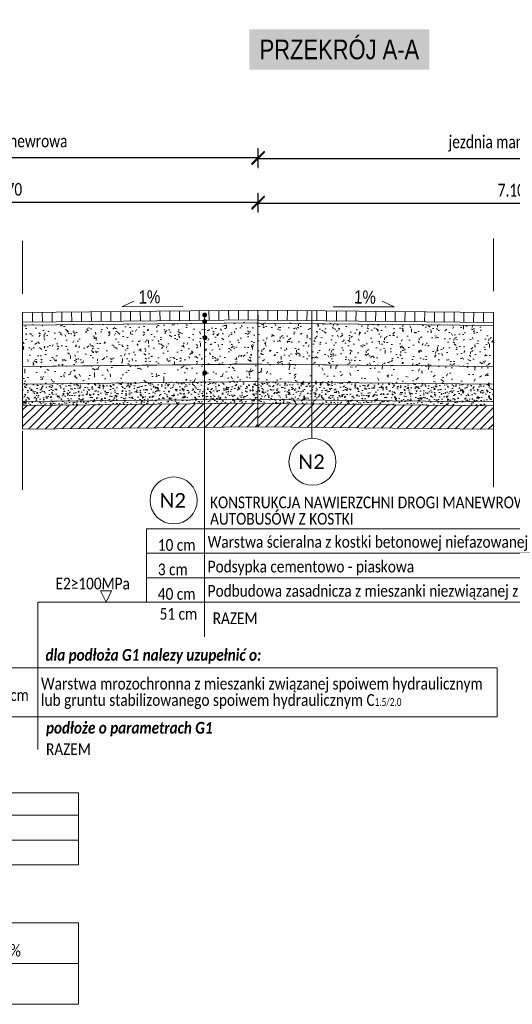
# Model space of a CAD drawing. Header units: metres. Extents: x 6585926 to 6586024.5, y 5545426.7 to 5545440.6.
# Tile 3 of 7: x 6585938.4 to 6585943.4, y 5545430.5 to 5545440.6. Entities that reach past the tile are written whole.
import ezdxf
from ezdxf.enums import TextEntityAlignment as Align

# ---------------------------------------------------------------- set-up
doc = ezdxf.new("R2010")
doc.units = ezdxf.units.M
doc.header["$MEASUREMENT"] = 0
doc.linetypes.add('DGN Style 2', pattern=[1, 0.6, -0.4])
doc.layers.get('Defpoints').update_dxf_attribs({"lineweight": 0})
for name, color, linetype, lineweight in [('D_PN_opisy', 7, 'Continuous', 0), ('D_PN_opisy_przerywana', 7, 'DGN Style 2', 0), ('D_PN_warstwy', 1, 'Continuous', 0), ('PN_WYMIARY', 7, 'Continuous', 0)]:
    doc.layers.add(name, color=color, linetype=linetype, lineweight=lineweight)
doc.layers.add('D_PN_szraf_projektow', color=7, linetype='Continuous', lineweight=0, true_color=0xf06c3c)
doc.styles.add('00_Opisy - wymiarowanie1-500', font='ARIALN.TTF', dxfattribs={"width": 0.7999999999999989, "height": 0.09999999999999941})
doc.styles.add('Opisy 1 50', font='SIMPLEX8.shx', dxfattribs={"width": 0.8000000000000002, "height": 10})
doc.styles.add('Przekroje Detale', font='calibri.ttf', dxfattribs={"height": 0.15})
doc.styles.add('Przekroje Opisy_0', font='calibril.ttf', dxfattribs={"width": 0.7692307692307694})
doc.styles.add('Przekroje Teksty', font='arial.ttf', dxfattribs={"height": 0.13})
doc.styles.add('Style-Arial Narrow', font='ARIALN.TTF')
doc.styles.add('Style-simplex', font='simplex.shx')
doc.dimstyles.new('Przekroje (1 50)', dxfattribs={"dimtxt": 0.13, "dimasz": 0.13, "dimexe": 0.0975, "dimexo": 0.0625, "dimgap": 0.065, "dimtad": 1, "dimzin": 0, "dimdsep": 46, "dimtxsty": 'Przekroje Opisy_0', "dimblk": 'OBLIQUE', "dimcen": 0, "dimclrd": 256, "dimclre": 256, "dimadec": 0, "dimazin": 0, "dimtfac": 1, "dimtmove": 1, "dimatfit": 3, "dimfxl": 0.0975, "dimfxlon": 1, "dimtolj": 1, "dimtzin": 0, "dimlwd": 0, "dimlwe": 0, "dimarcsym": 0})

# ---------------------------------------------------------------- blocks, each defined once
blk = doc.blocks.new('_Oblique')
at = {"color": 0, "linetype": 'ByBlock', "lineweight": -2}
blk.add_line((0.5, 0.5), (-0.5, -0.5), dxfattribs=at)
blk = doc.blocks.new('*D113')
at = {"layer": 'Defpoints', "color": 0, "lineweight": 0}
for p in [(6585940.802021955, 5545438.711048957), (6585935.637515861, 5545437.558405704), (6585940.802021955, 5545437.558405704)]:
    blk.add_point(p, dxfattribs=at)
at = {"layer": 'PN_WYMIARY', "lineweight": 0}
for p, q in [((6585935.637515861, 5545438.613548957), (6585935.637515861, 5545438.808548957)), ((6585940.802021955, 5545438.613548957), (6585940.802021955, 5545438.808548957))]:
    blk.add_line(p, q, dxfattribs=at)
at = {"layer": 'PN_WYMIARY', "lineweight": -2}
blk.add_line((6585935.637515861, 5545438.711048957), (6585940.802021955, 5545438.711048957), dxfattribs=at)
at = {"layer": 'PN_WYMIARY', "lineweight": -2, "xscale": 0.13, "yscale": 0.13, "zscale": 0.13, "rotation": 180}
blk.add_blockref('_Oblique', (6585935.637515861, 5545438.711048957), dxfattribs=at)
at = {"layer": 'PN_WYMIARY', "lineweight": -2, "xscale": 0.13, "yscale": 0.13, "zscale": 0.13}
blk.add_blockref('_Oblique', (6585940.802021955, 5545438.711048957), dxfattribs=at)
at = {"layer": 'PN_WYMIARY', "color": 0, "insert": (6585938.219768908, 5545438.842448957), "char_height": 0.13, "attachment_point": 5, "style": 'Przekroje Opisy_0'}
blk.add_mtext('\\A1;\\H1x;\\W0.769231;12.70', dxfattribs=at)
blk = doc.blocks.new('*D115')
at = {"layer": 'Defpoints', "color": 0, "lineweight": 0}
for p in [(6585945.966511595, 5545438.702283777), (6585940.803021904, 5545437.51005585), (6585945.966511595, 5545437.51005585)]:
    blk.add_point(p, dxfattribs=at)
at = {"layer": 'PN_WYMIARY', "lineweight": 0}
for p, q in [((6585940.803021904, 5545438.604783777), (6585940.803021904, 5545438.799783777)), ((6585945.966511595, 5545438.604783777), (6585945.966511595, 5545438.799783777))]:
    blk.add_line(p, q, dxfattribs=at)
at = {"layer": 'PN_WYMIARY', "lineweight": -2}
blk.add_line((6585940.803021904, 5545438.702283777), (6585945.966511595, 5545438.702283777), dxfattribs=at)
at = {"layer": 'PN_WYMIARY', "lineweight": -2, "xscale": 0.13, "yscale": 0.13, "zscale": 0.13, "rotation": 180}
blk.add_blockref('_Oblique', (6585940.803021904, 5545438.702283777), dxfattribs=at)
at = {"layer": 'PN_WYMIARY', "lineweight": -2, "xscale": 0.13, "yscale": 0.13, "zscale": 0.13}
blk.add_blockref('_Oblique', (6585945.966511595, 5545438.702283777), dxfattribs=at)
at = {"layer": 'PN_WYMIARY', "color": 0, "insert": (6585943.38476675, 5545438.833683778), "char_height": 0.13, "attachment_point": 5, "style": 'Przekroje Opisy_0'}
blk.add_mtext('\\A1;\\H1x;\\W0.769231;7.10', dxfattribs=at)
blk = doc.blocks.new('*D119')
at = {"layer": 'Defpoints', "color": 0, "lineweight": 0}
for p in [(6585940.802021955, 5545439.166514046), (6585935.637515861, 5545438.013870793), (6585940.802021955, 5545438.013870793)]:
    blk.add_point(p, dxfattribs=at)
at = {"layer": 'PN_WYMIARY', "lineweight": 0}
for p, q in [((6585935.637515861, 5545439.069014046), (6585935.637515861, 5545439.264014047)), ((6585940.802021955, 5545439.069014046), (6585940.802021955, 5545439.264014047))]:
    blk.add_line(p, q, dxfattribs=at)
at = {"layer": 'PN_WYMIARY', "lineweight": -2}
blk.add_line((6585935.637515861, 5545439.166514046), (6585940.802021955, 5545439.166514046), dxfattribs=at)
at = {"layer": 'PN_WYMIARY', "lineweight": -2, "xscale": 0.13, "yscale": 0.13, "zscale": 0.13, "rotation": 180}
blk.add_blockref('_Oblique', (6585935.637515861, 5545439.166514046), dxfattribs=at)
at = {"layer": 'PN_WYMIARY', "lineweight": -2, "xscale": 0.13, "yscale": 0.13, "zscale": 0.13}
blk.add_blockref('_Oblique', (6585940.802021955, 5545439.166514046), dxfattribs=at)
at = {"layer": 'PN_WYMIARY', "color": 0, "insert": (6585938.219768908, 5545439.319214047), "char_height": 0.13, "attachment_point": 5, "style": 'Przekroje Opisy_0'}
blk.add_mtext('\\A1;\\H1x;\\W0.769231;jezdnia manewrowa', dxfattribs=at)
blk = doc.blocks.new('*D121')
at = {"layer": 'Defpoints', "color": 0, "lineweight": 0}
for p in [(6585945.966511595, 5545439.157748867), (6585940.803021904, 5545437.96552094), (6585945.966511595, 5545437.96552094)]:
    blk.add_point(p, dxfattribs=at)
at = {"layer": 'PN_WYMIARY', "lineweight": 0}
for p, q in [((6585940.803021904, 5545439.060248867), (6585940.803021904, 5545439.255248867)), ((6585945.966511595, 5545439.060248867), (6585945.966511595, 5545439.255248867))]:
    blk.add_line(p, q, dxfattribs=at)
at = {"layer": 'PN_WYMIARY', "lineweight": -2}
blk.add_line((6585940.803021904, 5545439.157748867), (6585945.966511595, 5545439.157748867), dxfattribs=at)
at = {"layer": 'PN_WYMIARY', "lineweight": -2, "xscale": 0.13, "yscale": 0.13, "zscale": 0.13, "rotation": 180}
blk.add_blockref('_Oblique', (6585940.803021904, 5545439.157748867), dxfattribs=at)
at = {"layer": 'PN_WYMIARY', "lineweight": -2, "xscale": 0.13, "yscale": 0.13, "zscale": 0.13}
blk.add_blockref('_Oblique', (6585945.966511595, 5545439.157748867), dxfattribs=at)
at = {"layer": 'PN_WYMIARY', "color": 0, "insert": (6585943.38476675, 5545439.310448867), "char_height": 0.13, "attachment_point": 5, "style": 'Przekroje Opisy_0'}
blk.add_mtext('\\A1;\\H1x;\\W0.769231;jezdnia manewrowa', dxfattribs=at)
blk = doc.blocks.new('ZERO0')
at = {"color": 0, "linetype": 'ByBlock', "lineweight": -2}
for p, q in [((0, 0), (-0.0109, 0.0168)), ((0.0109, 0.0168), (-0.0109, 0.0168)), ((0, 0), (0.0109, 0.0168))]:
    blk.add_line(p, q, dxfattribs=at)

msp = doc.modelspace()

# ---------------------------------------------------------------- hatches: boundary and pattern name
at = {"layer": 'D_PN_opisy'}
h = msp.add_hatch(color=256, dxfattribs=at)
edge = h.paths.add_edge_path()
edge.add_arc((6585940.257837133, 5545437.560213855), 0.025, 0, 360)
h = msp.add_hatch(color=256, dxfattribs=at)
edge = h.paths.add_edge_path()
edge.add_arc((6585940.258843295, 5545437.493119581), 0.025, 0, 360)
h = msp.add_hatch(color=256, dxfattribs=at)
edge = h.paths.add_edge_path()
edge.add_arc((6585940.261316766, 5545437.3281803), 0.025, 0, 360)
h = msp.add_hatch(color=256, dxfattribs=at)
edge = h.paths.add_edge_path()
edge.add_arc((6585940.259254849, 5545436.969865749), 0.025, 0, 360)
at = {"layer": 'D_PN_szraf_projektow'}
h = msp.add_hatch(dxfattribs=at)
h.set_pattern_fill('AR-CONC', color=256, style=0, pattern_type=2)
h.set_pattern_definition([(94.14084299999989, (0, 0), (0.167528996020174, 0.1363459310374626), [0.0225, -0.2475]), (39.14084300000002, (0, 0), (-0.1870251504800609, 0.1329496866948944), [0.018, -0.198]), (144.5922430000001, (0.013961, 0.011362), (-0.0194963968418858, 0.2692954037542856), [0.019122, -0.210343]), (90.325043, (-0.041785, 0.043058), (0.2643464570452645, 0.1873416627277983), [0.03375, -0.37125]), (140.776443, (-0.019757, 0.05867000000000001), (-0.002296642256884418, 0.4049935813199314), [0.028683, -0.315514]), (35.32504300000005, (-0.041785, 0.043058), (-0.002298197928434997, 0.4049935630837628), [0.027, -0.297]), (65.14084299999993, (-0.00981, 0.053186), (0.2126259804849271, 0.03803116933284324), [0.0225, -0.2475]), (10.14084300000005, (-0.00981, 0.053186), (-0.09912059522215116, 0.2069520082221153), [0.018, -0.198]), (115.592243, (0.007909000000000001, 0.056355), (0.1135050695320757, 0.2449831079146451), [0.019122, -0.210343]), (81.64084299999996, (0, 0), (-0.06693275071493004, 0.07420891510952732), [0, -0.1956, 0, -0.201, 0, -0.19875]), (51.64084300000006, (0, 0), (-0.02576741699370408, 0.1398749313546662), [0, -0.1146, 0, -0.1911, 0, -0.07575]), (11.64084300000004, (-0.048009, -0.046591), (0.1196384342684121, 0.1066742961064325), [0, -0.07499999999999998, 0, -0.234, 0, -0.3104999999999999]), (1.640843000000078, (-0.069538, -0.067484), (0.1046389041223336, 0.1433950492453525), [0, -0.09749999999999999, 0, -0.1554, 0, -0.2205])])
h.paths.add_polyline_path([(6585940.80202195, 5545437.060023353), (6585940.802021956, 5545437.450812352), (6585940.802021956, 5545437.480044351), (6585938.402141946, 5545437.456045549), (6585938.402141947, 5545437.397931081), (6585938.402141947, 5545437.302605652), (6585938.402141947, 5545437.198869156), (6585938.402141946, 5545437.138005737), (6585938.402141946, 5545437.036024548), (6585940.802021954, 5545437.060023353)], is_closed=False)
h = msp.add_hatch(dxfattribs=at)
h.set_pattern_fill('AR-CONC', color=256, style=0, pattern_type=2)
h.set_pattern_definition([(85.859157, (0, 0), (-0.1675289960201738, 0.1363459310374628), [0.0225, -0.2475]), (140.859157, (0, 0), (0.1870251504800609, 0.1329496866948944), [0.018, -0.198]), (35.407757, (-0.013961, 0.011362), (0.01949639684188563, 0.2692954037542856), [0.019122, -0.2103429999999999]), (89.67495699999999, (0.041785, 0.043058), (-0.2643464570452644, 0.1873416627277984), [0.03375, -0.37125]), (39.223557, (0.019757, 0.05867000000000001), (0.002296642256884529, 0.4049935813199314), [0.028683, -0.315514]), (144.674957, (0.041785, 0.043058), (0.002298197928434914, 0.4049935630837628), [0.027, -0.297]), (114.859157, (0.00981, 0.053186), (-0.2126259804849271, 0.03803116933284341), [0.0225, -0.2475]), (169.859157, (0.00981, 0.053186), (0.09912059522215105, 0.2069520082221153), [0.018, -0.198]), (64.40775699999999, (-0.007909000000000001, 0.056355), (-0.1135050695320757, 0.2449831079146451), [0.019122, -0.2103429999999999]), (98.359157, (0, 0), (0.06693275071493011, 0.07420891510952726), [0, -0.1956, 0, -0.201, 0, -0.19875]), (128.359157, (0, 0), (0.025767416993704, 0.1398749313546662), [0, -0.1146, 0, -0.1911, 0, -0.07575]), (168.359157, (0.048009, -0.046591), (-0.1196384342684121, 0.1066742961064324), [0, -0.075, 0, -0.234, 0, -0.3105]), (178.359157, (0.069538, -0.067484), (-0.1046389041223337, 0.1433950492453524), [0, -0.0975, 0, -0.1554, 0, -0.2205])])
h.paths.add_polyline_path([(6585940.802021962, 5545437.058378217), (6585940.802021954, 5545437.449167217), (6585940.802021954, 5545437.478399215), (6585943.201901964, 5545437.454400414), (6585943.201901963, 5545437.396285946), (6585943.201901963, 5545437.300960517), (6585943.201901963, 5545437.19722402), (6585943.201901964, 5545437.136360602), (6585943.201901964, 5545437.034379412), (6585940.802021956, 5545437.058378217)], is_closed=False)
h = msp.add_hatch(dxfattribs=at)
h.set_pattern_fill('AR-CONC', color=256, style=0, pattern_type=2)
h.set_pattern_definition([(94.14084299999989, (0, 0), (0.2233720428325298, 0.1817939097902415), [0.03, -0.33]), (39.14084300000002, (0, 0), (-0.2493670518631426, 0.1772665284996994), [0.024, -0.264]), (144.5922430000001, (0.018614, 0.015149), (-0.02599418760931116, 0.359060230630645), [0.025496, -0.280457]), (90.325043, (-0.055714, 0.05741), (0.3524626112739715, 0.2497885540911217), [0.045, -0.495]), (140.776443, (-0.026342, 0.078226), (-0.003062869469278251, 0.5399911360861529), [0.038244, -0.420685]), (35.32504300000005, (-0.055714, 0.05741), (-0.003063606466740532, 0.5399910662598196), [0.036, -0.396]), (65.14084299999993, (-0.01308, 0.07091499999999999), (0.2835010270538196, 0.05070762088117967), [0.03, -0.33]), (10.14084300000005, (-0.01308, 0.07091499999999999), (-0.1321608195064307, 0.2759363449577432), [0.024, -0.264]), (115.592243, (0.010545, 0.07514), (0.1513408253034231, 0.3266433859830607), [0.025496, -0.280457]), (81.64084299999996, (0, 0), (-0.08924366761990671, 0.09894522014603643), [0, -0.2608, 0, -0.268, 0, -0.265]), (51.64084300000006, (0, 0), (-0.03435655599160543, 0.1864999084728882), [0, -0.1528, 0, -0.2548, 0, -0.101]), (11.64084300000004, (-0.064013, -0.062121), (0.1595179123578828, 0.1422323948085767), [0, -0.09999999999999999, 0, -0.3119999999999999, 0, -0.4139999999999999]), (1.640843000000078, (-0.092718, -0.089978), (0.1395185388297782, 0.1911933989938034), [0, -0.13, 0, -0.2072, 0, -0.2939999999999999])])
h.paths.add_polyline_path([(6585940.802021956, 5545436.958173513), (6585940.802021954, 5545437.060023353), (6585938.402141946, 5545437.036024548), (6585938.402141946, 5545436.856015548), (6585940.802021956, 5545436.88001435)])
h = msp.add_hatch(dxfattribs=at)
h.set_pattern_fill('AR-CONC', color=256, style=0, pattern_type=2)
h.set_pattern_definition([(85.859157, (0, 0), (-0.2233720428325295, 0.1817939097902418), [0.03, -0.33]), (140.859157, (0, 0), (0.2493670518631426, 0.1772665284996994), [0.024, -0.264]), (35.407757, (-0.018614, 0.015149), (0.02599418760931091, 0.3590602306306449), [0.025496, -0.280457]), (89.67495699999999, (0.055714, 0.05741), (-0.3524626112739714, 0.2497885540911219), [0.045, -0.495]), (39.223557, (0.026342, 0.078226), (0.003062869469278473, 0.5399911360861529), [0.038244, -0.420685]), (144.674957, (0.055714, 0.05741), (0.003063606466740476, 0.5399910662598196), [0.036, -0.396]), (114.859157, (0.01308, 0.07091499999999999), (-0.2835010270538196, 0.05070762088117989), [0.03, -0.33]), (169.859157, (0.01308, 0.07091499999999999), (0.1321608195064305, 0.2759363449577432), [0.024, -0.264]), (64.40775699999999, (-0.010545, 0.07514), (-0.151340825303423, 0.3266433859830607), [0.025496, -0.280457]), (98.359157, (0, 0), (0.0892436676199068, 0.09894522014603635), [0, -0.2608, 0, -0.268, 0, -0.265]), (128.359157, (0, 0), (0.03435655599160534, 0.1864999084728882), [0, -0.1528, 0, -0.2548, 0, -0.101]), (168.359157, (0.064013, -0.062121), (-0.1595179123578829, 0.1422323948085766), [0, -0.1, 0, -0.312, 0, -0.414]), (178.359157, (0.092718, -0.089978), (-0.1395185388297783, 0.1911933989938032), [0, -0.13, 0, -0.2072, 0, -0.294])])
h.paths.add_polyline_path([(6585940.802021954, 5545436.956528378), (6585940.802021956, 5545437.058378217), (6585943.201901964, 5545437.034379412), (6585943.201901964, 5545436.854370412), (6585940.802021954, 5545436.878369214)])
at = {"layer": 'D_PN_szraf_projektow', "linetype": 'DGN Style 2'}
h = msp.add_hatch(dxfattribs=at)
h.set_pattern_fill('AR-CONC', color=256, style=0, pattern_type=2)
h.set_pattern_definition([(95, (6585939.780003, 5545436.786896), (0.08405679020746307, 0.0705320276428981), [0.01143, -0.12573]), (40, (6585939.780003, 5545436.786896), (-0.09601083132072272, 0.06610638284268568), [0.009143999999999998, -0.100584]), (145.451, (6585939.787008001, 5545436.792774), (-0.01195329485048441, 0.1366381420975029), [0.009714, -0.106854]), (91.18419999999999, (6585939.758451, 5545436.808449), (0.1328461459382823, 0.09717204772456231), [0.017145, -0.188595]), (141.6356, (6585939.769521, 5545436.816546), (-0.004251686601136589, 0.2056958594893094), [0.014571, -0.160281]), (36.184, (6585939.758451, 5545436.808449), (-0.004251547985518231, 0.2056954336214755), [0.013716, -0.150876]), (66, (6585939.774615, 5545436.813837), (0.1077123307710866, 0.02093716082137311), [0.01143, -0.12573]), (11, (6585939.774615, 5545436.813837), (-0.05192395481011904, 0.1043649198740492), [0.009144, -0.100584]), (116.4514, (6585939.783591, 5545436.815580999), (0.05578802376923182, 0.1253018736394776), [0.009714, -0.106854]), (82.49999999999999, (6585940, 5545437), (-0.03456330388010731, 0.03718403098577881), [0, -0.09936, 0, -0.10211, 0, -0.10097]), (52.5, (6585940, 5545437), (-0.01415386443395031, 0.07085219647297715), [0, -0.05822000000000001, 0, -0.09708, 0, -0.03848]), (12.5, (6585940, 5545437), (0.05995672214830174, 0.055095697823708), [0, -0.0381, 0, -0.11887, 0, -0.15773]), (2.5, (6585940, 5545437), (0.05205830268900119, 0.07363343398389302), [0, -0.04953, 0, -0.07894, 0, -0.11201])])
h.paths.add_polyline_path([(6585940.257837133, 5545436.874572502), (6585938.402141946, 5545436.856015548), (6585938.402141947, 5545436.636004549), (6585940.257837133, 5545436.654561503), (6585940.257837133, 5545436.694563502)])
h = msp.add_hatch(dxfattribs=at)
h.set_pattern_fill('AR-CONC', color=256, style=0, pattern_type=2)
h.set_pattern_definition([(95, (6585940.496638, 5545436.770932), (0.08405679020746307, 0.0705320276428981), [0.01143, -0.12573]), (40, (6585940.496638, 5545436.770932), (-0.09601083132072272, 0.06610638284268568), [0.009143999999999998, -0.100584]), (145.451, (6585940.503643, 5545436.77681), (-0.01195329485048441, 0.1366381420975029), [0.009714, -0.106854]), (91.18419999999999, (6585940.475085, 5545436.792485), (0.1328461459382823, 0.09717204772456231), [0.017145, -0.188595]), (141.6356, (6585940.486156, 5545436.800583), (-0.004251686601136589, 0.2056958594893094), [0.014571, -0.160281]), (36.184, (6585940.475085, 5545436.792485), (-0.004251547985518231, 0.2056954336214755), [0.013716, -0.150876]), (66, (6585940.49125, 5545436.797873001), (0.1077123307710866, 0.02093716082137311), [0.01143, -0.12573]), (11, (6585940.49125, 5545436.797873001), (-0.05192395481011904, 0.1043649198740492), [0.009144, -0.100584]), (116.4514, (6585940.500226, 5545436.799618), (0.05578802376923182, 0.1253018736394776), [0.009714, -0.106854]), (82.49999999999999, (6585940, 5545437), (-0.03456330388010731, 0.03718403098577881), [0, -0.09936, 0, -0.10211, 0, -0.10097]), (52.5, (6585940, 5545437), (-0.01415386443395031, 0.07085219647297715), [0, -0.05822000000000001, 0, -0.09708, 0, -0.03848]), (12.5, (6585940, 5545437), (0.05995672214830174, 0.055095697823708), [0, -0.0381, 0, -0.11887, 0, -0.15773]), (2.5, (6585940, 5545437), (0.05205830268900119, 0.07363343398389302), [0, -0.04953, 0, -0.07894, 0, -0.11201])])
h.paths.add_polyline_path([(6585940.802021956, 5545436.700005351), (6585940.802021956, 5545436.878369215), (6585940.802021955, 5545436.880014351), (6585940.257837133, 5545436.874572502), (6585940.257837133, 5545436.694563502)])
h = msp.add_hatch(dxfattribs=at)
h.set_pattern_fill('AR-CONC', color=256, style=0, pattern_type=2)
h.set_pattern_definition([(95, (6585942.889901, 5545436.762792), (0.08405679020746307, 0.0705320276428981), [0.01143, -0.12573]), (40, (6585942.889901, 5545436.762792), (-0.09601083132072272, 0.06610638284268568), [0.009143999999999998, -0.100584]), (145.451, (6585942.896906, 5545436.768669), (-0.01195329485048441, 0.1366381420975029), [0.009714, -0.106854]), (91.18419999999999, (6585942.868349, 5545436.784344), (0.1328461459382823, 0.09717204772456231), [0.017145, -0.188595]), (141.6356, (6585942.879419, 5545436.792442), (-0.004251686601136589, 0.2056958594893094), [0.014571, -0.160281]), (36.184, (6585942.868349, 5545436.784344), (-0.004251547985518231, 0.2056954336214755), [0.013716, -0.150876]), (66, (6585942.884513, 5545436.789732), (0.1077123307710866, 0.02093716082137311), [0.01143, -0.12573]), (11, (6585942.884513, 5545436.789732), (-0.05192395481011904, 0.1043649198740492), [0.009144, -0.100584]), (116.4514, (6585942.893489, 5545436.791476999), (0.05578802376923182, 0.1253018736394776), [0.009714, -0.106854]), (82.49999999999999, (6585943, 5545437), (-0.03456330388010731, 0.03718403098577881), [0, -0.09936, 0, -0.10211, 0, -0.10097]), (52.5, (6585943, 5545437), (-0.01415386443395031, 0.07085219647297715), [0, -0.05822000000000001, 0, -0.09708, 0, -0.03848]), (12.5, (6585943, 5545437), (0.05995672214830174, 0.055095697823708), [0, -0.0381, 0, -0.11887, 0, -0.15773]), (2.5, (6585943, 5545437), (0.05205830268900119, 0.07363343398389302), [0, -0.04953, 0, -0.07894, 0, -0.11201])])
h.paths.add_polyline_path([(6585940.802021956, 5545436.698360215), (6585940.802021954, 5545436.660003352), (6585940.802021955, 5545436.658358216), (6585943.201901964, 5545436.634359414), (6585943.201901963, 5545436.854370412), (6585940.802021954, 5545436.878369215), (6585940.802021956, 5545436.700005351)])
at = {"layer": 'D_PN_szraf_projektow'}
h = msp.add_hatch(dxfattribs=at)
h.set_pattern_fill('HATCH', color=256, style=0, pattern_type=2)
h.set_pattern_definition([(45, (6585940.132519, 5545436.539239), (-0.04242640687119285, 0.04242640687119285), [])])
h.paths.add_polyline_path([(6585940.802021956, 5545436.658358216), (6585940.802021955, 5545436.660003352), (6585938.402141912, 5545436.636004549), (6585938.402141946, 5545436.395992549), (6585940.802021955, 5545436.419991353)])
at = {"layer": 'D_PN_szraf_projektow', "linetype": 'DGN Style 2'}
h = msp.add_hatch(dxfattribs=at)
h.set_pattern_fill('AR-CONC', color=256, style=0, pattern_type=2)
h.set_pattern_definition([(95, (6585940.740904, 5545436.679243), (0.08405679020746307, 0.0705320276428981), [0.01143, -0.12573]), (40, (6585940.740904, 5545436.679243), (-0.09601083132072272, 0.06610638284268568), [0.009143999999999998, -0.100584]), (145.451, (6585940.747908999, 5545436.685121), (-0.01195329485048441, 0.1366381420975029), [0.009714, -0.106854]), (91.18419999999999, (6585940.719351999, 5545436.700796), (0.1328461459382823, 0.09717204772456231), [0.017145, -0.188595]), (141.6356, (6585940.730422, 5545436.708893), (-0.004251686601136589, 0.2056958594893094), [0.014571, -0.160281]), (36.184, (6585940.719351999, 5545436.700796), (-0.004251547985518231, 0.2056954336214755), [0.013716, -0.150876]), (66, (6585940.735516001, 5545436.706184), (0.1077123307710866, 0.02093716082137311), [0.01143, -0.12573]), (11, (6585940.735516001, 5545436.706184), (-0.05192395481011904, 0.1043649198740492), [0.009144, -0.100584]), (116.4514, (6585940.744492, 5545436.707929), (0.05578802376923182, 0.1253018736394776), [0.009714, -0.106854]), (82.49999999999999, (6585941, 5545437), (-0.03456330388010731, 0.03718403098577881), [0, -0.09936, 0, -0.10211, 0, -0.10097]), (52.5, (6585941, 5545437), (-0.01415386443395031, 0.07085219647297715), [0, -0.05822000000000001, 0, -0.09708, 0, -0.03848]), (12.5, (6585941, 5545437), (0.05995672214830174, 0.055095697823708), [0, -0.0381, 0, -0.11887, 0, -0.15773]), (2.5, (6585941, 5545437), (0.05205830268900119, 0.07363343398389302), [0, -0.04953, 0, -0.07894, 0, -0.11201])])
h.paths.add_polyline_path([(6585940.257837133, 5545436.694563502), (6585940.257837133, 5545436.654561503), (6585940.802021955, 5545436.660003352), (6585940.802021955, 5545436.698360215), (6585940.802021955, 5545436.700005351)])
at = {"layer": 'D_PN_szraf_projektow'}
h = msp.add_hatch(dxfattribs=at)
h.set_pattern_fill('HATCH', color=256, style=0, pattern_type=2)
h.set_pattern_definition([(45, (6585942.208705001, 5545436.556769), (-0.04242640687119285, 0.04242640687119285), [])])
h.paths.add_polyline_path([(6585940.802021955, 5545436.418346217), (6585943.201901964, 5545436.394347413), (6585943.201901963, 5545436.634359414), (6585940.802021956, 5545436.658358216), (6585940.802021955, 5545436.419991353)])

# ---------------------------------------------------------------- linework, layer by layer
at = {"layer": 'D_PN_opisy'}
for p, q in [((6585940.257837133, 5545437.576401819), (6585940.257837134, 5545434.274848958)), ((6585941.349621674, 5545437.602929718), (6585941.349621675, 5545436.301935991)), ((6585939.664265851, 5545435.12868098), (6585944.938908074, 5545435.12868098)), ((6585939.664265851, 5545434.87868098), (6585944.938908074, 5545434.87868098)), ((6585938.558403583, 5545434.62868098), (6585944.560924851, 5545434.62868098)), ((6585938.558403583, 5545434.62868098), (6585938.558403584, 5545433.12701813)), ((6585939.664265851, 5545434.62868098), (6585944.938908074, 5545434.62868098)), ((6585937.371303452, 5545433.458775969), (6585943.239474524, 5545433.458775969)), ((6585933.522350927, 5545432.455842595), (6585938.972630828, 5545432.455842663)), ((6585932.678830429, 5545432.199842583), (6585938.972630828, 5545432.199842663)), ((6585933.522350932, 5545432.199842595), (6585938.972630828, 5545432.199842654)), ((6585931.944686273, 5545431.950102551), (6585938.972630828, 5545431.950102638)), ((6585933.522350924, 5545430.941043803), (6585938.972630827, 5545430.941043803))]:
    msp.add_line(p, q, dxfattribs=at)
at = {"layer": 'D_PN_opisy', "flags": 128}
for points in [[(6585940.035813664, 5545437.646871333), (6585939.414373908, 5545437.643762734), (6585939.535742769, 5545437.702482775)], [(6585941.568230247, 5545437.645226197), (6585942.189670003, 5545437.642117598), (6585942.068301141, 5545437.700837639)]]:
    msp.add_lwpolyline(points, dxfattribs=at)
for points in [[(6585939.664265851, 5545435.37868098), (6585944.938908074, 5545435.37868098), (6585944.938908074, 5545434.62868098), (6585939.664265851, 5545434.62868098), (6585939.664265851, 5545435.37868098)], [(6585937.964832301, 5545433.958775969), (6585943.239474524, 5545433.958775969), (6585943.239474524, 5545433.458775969), (6585937.964832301, 5545433.458775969), (6585937.964832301, 5545433.958775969)], [(6585933.522350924, 5545432.683449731), (6585938.972630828, 5545432.683449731), (6585938.972630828, 5545431.950102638), (6585933.522350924, 5545431.950102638), (6585933.522350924, 5545432.683449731)], [(6585933.522350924, 5545431.356922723), (6585938.972630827, 5545431.356922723), (6585938.972630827, 5545430.525164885), (6585933.522350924, 5545430.525164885), (6585933.522350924, 5545431.356922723)]]:
    msp.add_lwpolyline(points, close=True, dxfattribs=at)
at = {"layer": 'D_PN_opisy'}
for centre in [(6585941.357257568, 5545436.062208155), (6585939.941847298, 5545435.667775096)]:
    msp.add_circle(centre, 0.2398494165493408, dxfattribs=at)
at = {"layer": 'D_PN_opisy_przerywana'}
for p, q in [((6585938.402141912, 5545435.77613577), (6585938.402141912, 5545438.316219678)), ((6585943.201901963, 5545435.802136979), (6585943.201901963, 5545438.342220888))]:
    msp.add_line(p, q, dxfattribs=at)
at = {"layer": 'D_PN_szraf_projektow'}
for p, q in [((6585938.402141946, 5545437.586052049), (6585938.402141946, 5545436.395992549)), ((6585938.502136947, 5545437.587051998), (6585938.503136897, 5545437.487056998)), ((6585938.602131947, 5545437.588051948), (6585938.603131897, 5545437.488056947)), ((6585938.702126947, 5545437.589051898), (6585938.703126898, 5545437.489056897)), ((6585938.802121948, 5545437.590051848), (6585938.803121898, 5545437.490056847)), ((6585938.902116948, 5545437.591051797), (6585938.903116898, 5545437.491056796)), ((6585939.002111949, 5545437.592051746), (6585939.003111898, 5545437.492056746)), ((6585939.102106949, 5545437.593051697), (6585939.103106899, 5545437.493056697)), ((6585939.20210195, 5545437.594051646), (6585939.203101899, 5545437.494056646)), ((6585939.30209695, 5545437.595051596), (6585939.3030969, 5545437.495056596)), ((6585939.40209195, 5545437.596051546), (6585939.4030919, 5545437.496056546)), ((6585939.50208695, 5545437.597051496), (6585939.5030869, 5545437.497056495)), ((6585939.602081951, 5545437.598051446), (6585939.603081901, 5545437.498056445)), ((6585939.702076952, 5545437.599051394), (6585939.703076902, 5545437.499056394)), ((6585939.802071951, 5545437.600051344), (6585939.803071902, 5545437.500056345)), ((6585939.902066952, 5545437.601051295), (6585939.903066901, 5545437.501056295)), ((6585940.002061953, 5545437.602051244), (6585940.003061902, 5545437.502056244)), ((6585940.102056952, 5545437.603051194), (6585940.103056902, 5545437.503056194)), ((6585940.202051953, 5545437.604051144), (6585940.203051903, 5545437.504056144)), ((6585940.302046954, 5545437.605051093), (6585940.303046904, 5545437.505056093)), ((6585940.402041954, 5545437.606051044), (6585940.403041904, 5545437.506056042)), ((6585940.502036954, 5545437.607050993), (6585940.503036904, 5545437.507055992)), ((6585940.602031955, 5545437.608050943), (6585940.603031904, 5545437.508055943)), ((6585940.702026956, 5545437.609050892), (6585940.703026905, 5545437.509055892)), ((6585940.802021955, 5545437.608405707), (6585940.801022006, 5545437.508410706)), ((6585940.802021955, 5545437.610050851), (6585940.802021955, 5545436.419991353)), ((6585940.802021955, 5545437.610050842), (6585940.803021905, 5545437.510055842)), ((6585940.802021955, 5545437.608405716), (6585940.802021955, 5545436.418346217)), ((6585940.902016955, 5545437.607405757), (6585940.901017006, 5545437.507410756)), ((6585941.002011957, 5545437.606405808), (6585941.001012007, 5545437.506410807)), ((6585941.102006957, 5545437.605405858), (6585941.101007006, 5545437.505410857)), ((6585941.202001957, 5545437.604405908), (6585941.201002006, 5545437.504410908)), ((6585941.301996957, 5545437.603405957), (6585941.300997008, 5545437.503410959)), ((6585941.401991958, 5545437.602406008), (6585941.400992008, 5545437.502411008)), ((6585941.501986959, 5545437.601406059), (6585941.500987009, 5545437.501411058)), ((6585941.601981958, 5545437.600406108), (6585941.600982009, 5545437.500411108)), ((6585941.701976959, 5545437.599406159), (6585941.700977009, 5545437.499411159)), ((6585941.801971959, 5545437.598406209), (6585941.800972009, 5545437.498411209)), ((6585941.901966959, 5545437.59740626), (6585941.900967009, 5545437.497411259)), ((6585942.00196196, 5545437.59640631), (6585942.000962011, 5545437.49641131)), ((6585942.101956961, 5545437.59540636), (6585942.100957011, 5545437.49541136)), ((6585942.201951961, 5545437.59440641), (6585942.20095201, 5545437.49441141)), ((6585942.30194696, 5545437.59340646), (6585942.300947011, 5545437.49341146)), ((6585942.401941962, 5545437.59240651), (6585942.400942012, 5545437.492411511)), ((6585942.501936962, 5545437.591406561), (6585942.500937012, 5545437.491411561)), ((6585942.601931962, 5545437.590406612), (6585942.600932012, 5545437.49041161)), ((6585942.701926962, 5545437.589406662), (6585942.700927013, 5545437.489411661)), ((6585942.801921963, 5545437.588406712), (6585942.800922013, 5545437.488411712)), ((6585942.901916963, 5545437.587406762), (6585942.900917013, 5545437.487411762)), ((6585943.001911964, 5545437.586406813), (6585943.000912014, 5545437.486411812)), ((6585943.101906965, 5545437.585406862), (6585943.100907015, 5545437.485411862)), ((6585943.201901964, 5545437.584406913), (6585943.201901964, 5545436.394347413))]:
    msp.add_line(p, q, dxfattribs=at)
at = {"layer": 'D_PN_szraf_projektow', "flags": 128}
for points in [[(6585940.80202195, 5545437.060023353), (6585940.80202195, 5545437.060023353), (6585940.80202195, 5545437.060023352), (6585940.80202195, 5545437.060023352), (6585940.802021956, 5545437.450812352), (6585940.802021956, 5545437.480044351), (6585938.402141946, 5545437.456045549), (6585938.402141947, 5545437.397931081), (6585938.402141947, 5545437.302605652), (6585938.402141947, 5545437.198869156), (6585938.402141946, 5545437.138005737), (6585938.402141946, 5545437.036024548), (6585940.802021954, 5545437.060023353), (6585940.80202195, 5545437.060023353), (6585940.80202195, 5545437.060023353)], [(6585940.802021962, 5545437.058378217), (6585940.802021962, 5545437.058378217), (6585940.80202196, 5545437.058378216), (6585940.80202196, 5545437.058378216), (6585940.802021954, 5545437.449167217), (6585940.802021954, 5545437.478399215), (6585943.201901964, 5545437.454400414), (6585943.201901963, 5545437.396285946), (6585943.201901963, 5545437.300960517), (6585943.201901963, 5545437.19722402), (6585943.201901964, 5545437.136360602), (6585943.201901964, 5545437.034379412), (6585940.802021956, 5545437.058378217), (6585940.802021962, 5545437.058378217), (6585940.802021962, 5545437.058378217)], [(6585940.802021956, 5545436.958173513), (6585940.802021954, 5545437.060023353), (6585938.402141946, 5545437.036024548), (6585938.402141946, 5545436.856015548), (6585940.802021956, 5545436.88001435), (6585940.802021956, 5545436.958173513), (6585940.802021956, 5545436.958173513)], [(6585940.802021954, 5545436.956528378), (6585940.802021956, 5545437.058378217), (6585943.201901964, 5545437.034379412), (6585943.201901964, 5545436.854370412), (6585940.802021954, 5545436.878369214), (6585940.802021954, 5545436.956528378), (6585940.802021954, 5545436.956528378)], [(6585940.802021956, 5545436.658358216), (6585940.802021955, 5545436.660003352), (6585938.402141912, 5545436.636004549), (6585938.402141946, 5545436.395992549), (6585940.802021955, 5545436.419991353), (6585940.802021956, 5545436.658358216)], [(6585940.802021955, 5545436.418346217), (6585943.201901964, 5545436.394347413), (6585943.201901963, 5545436.634359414), (6585940.802021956, 5545436.658358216), (6585940.802021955, 5545436.419991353), (6585940.802021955, 5545436.418346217)]]:
    msp.add_lwpolyline(points, close=True, dxfattribs=at)
at = {"layer": 'D_PN_warstwy'}
for p, q in [((6585938.402141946, 5545437.586052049), (6585940.802021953, 5545437.610050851)), ((6585943.201901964, 5545437.584406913), (6585940.802021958, 5545437.608405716)), ((6585938.402141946, 5545437.486047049), (6585940.802021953, 5545437.510045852)), ((6585938.402141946, 5545437.456045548), (6585940.818220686, 5545437.480206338)), ((6585943.201901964, 5545437.454400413), (6585940.785823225, 5545437.478561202)), ((6585943.201901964, 5545437.484401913), (6585940.802021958, 5545437.508400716)), ((6585938.402141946, 5545437.036024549), (6585940.842577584, 5545437.060428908)), ((6585938.402575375, 5545437.036028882), (6585940.771888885, 5545437.059722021)), ((6585943.201901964, 5545437.034379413), (6585940.761466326, 5545437.058783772)), ((6585943.201468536, 5545437.034383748), (6585940.832155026, 5545437.058076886)), ((6585938.402141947, 5545436.856015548), (6585940.802021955, 5545436.880014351)), ((6585943.201901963, 5545436.854370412), (6585940.802021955, 5545436.878369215)), ((6585938.402141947, 5545436.636004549), (6585940.802021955, 5545436.660003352)), ((6585938.403941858, 5545436.676024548), (6585940.803821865, 5545436.70002335)), ((6585943.200102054, 5545436.674379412), (6585940.800222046, 5545436.698378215)), ((6585943.201901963, 5545436.634359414), (6585940.802021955, 5545436.658358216)), ((6585938.402141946, 5545436.395992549), (6585940.802021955, 5545436.419991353)), ((6585943.201901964, 5545436.394347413), (6585940.802021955, 5545436.418346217))]:
    msp.add_line(p, q, dxfattribs=at)

# ---------------------------------------------------------------- block references
at = {"layer": 'D_PN_opisy', "xscale": 5.184961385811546, "yscale": -6.913281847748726, "zscale": 0.9000000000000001, "rotation": 179.9297405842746}
msp.add_blockref('ZERO0', (6585939.252323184, 5545434.62868098), dxfattribs=at)

# ---------------------------------------------------------------- texts
at = {"layer": 'D_PN_opisy', "style": 'Style-Arial Narrow'}
msp.add_text('1%', height=0.1339999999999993, rotation=0.9107305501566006, dxfattribs=at).set_placement((6585939.58577882, 5545437.63573417), align=Align.BOTTOM_LEFT)
msp.add_text('1%', height=0.1339999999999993, rotation=359.0892694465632, dxfattribs=at).set_placement((6585942.001918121, 5545437.634348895), align=Align.BOTTOM_RIGHT)
at = {"layer": 'D_PN_opisy', "style": 'Przekroje Detale'}
for p in [(6585941.34817306, 5545435.987208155), (6585939.93276279, 5545435.592775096)]:
    msp.add_text('N2', height=0.15, dxfattribs=at).set_placement(p, align=Align.CENTER)
at = {"layer": 'D_PN_opisy', "color": 250, "insert": (6585941.632098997, 5545440.269144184), "char_height": 0.2, "attachment_point": 5, "rotation": 1.2241557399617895e-08, "line_spacing_factor": 0.6, "style": '00_Opisy - wymiarowanie1-500', "bg_fill": 1, "box_fill_scale": 1.525, "bg_fill_color": 256, "bg_fill_true_color": 15790320, "bg_fill_transparency": 7012467}
msp.add_mtext('\\f@Arial Unicode MS|b0|i0|c238238|p39;PRZEKRÓJ A-A\\P', dxfattribs=at)
at = {"layer": 'D_PN_opisy', "line_spacing_factor": 0.836056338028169}
for s, insert, char_height, width, attachment_point, rotation, style in [('\\fCalibri|b0|i0|c238238|p39;\\H1x;\\W0.833333;KONSTRUKCJA NAWIERZCHNI DROGI MANEWROWEJ i STANOWISKA DLA AUTOBUSÓW Z KOSTKI', (6585940.313529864, 5545435.418914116), 0.12, 4.607682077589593, 7, 4.596332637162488e-07, 'Opisy 1 50'), ('\\fCalibri|b0|i0|c238238|p39;\\H1x;\\W0.833333;Warstwa mrozochronna z mieszanki związanej spoiwem hydraulicznym lub gruntu stabilizowanego spoiwem hydraulicznym C\\H0.666667x;\\W0.75;1.5/2.0', (6585938.589871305, 5545433.698219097), 0.1199999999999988, 4.560375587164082, 4, 7.012893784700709e-07, 'Style-simplex')]:
    msp.add_mtext(s, dxfattribs=dict(at, insert=insert, char_height=char_height, width=width, attachment_point=attachment_point, rotation=rotation, style=style))
at = {"layer": 'D_PN_opisy', "char_height": 0.12, "attachment_point": 7, "style": 'Przekroje Teksty'}
for s, insert, width, line_spacing_factor in [('\\fCalibri|b0|i0|c238238|p39;\\H1x;\\W0.833333;10 cm', (6585939.780956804, 5545435.152500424), 9.18, 0.6), ('\\fCalibri|b0|i0|c238238|p39;\\H1x;\\W0.833333;3 cm', (6585939.780956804, 5545434.902500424), 9.18, 0.6), ('\\fCalibri|b0|i0|c238238|p39;\\H1x;\\W0.833333;40 cm', (6585939.780956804, 5545434.652500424), 9.18, 0.6), ('\\fCalibri|b0|i0|c238238|p39;\\H1x;\\W0.833333;18 cm', (6585938.081523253, 5545433.619629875), 9.18, 0.6), ('\\fCalibri|b0|i0|c238238|p39;\\H1x;\\W0.833333;Warstwa mrozoochronna z mieszanki niezwiązanej lub gruntu niewysadzinowego (naturalnego lub antropogenicznego) o CBR ≥ 25%', (6585933.970746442, 5545430.981254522), 4.649603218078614, 0.8360563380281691)]:
    msp.add_mtext(s, dxfattribs=dict(at, insert=insert, width=width, line_spacing_factor=line_spacing_factor))
at = {"layer": 'D_PN_opisy', "char_height": 0.12, "attachment_point": 7, "line_spacing_factor": 0.6, "style": 'Przekroje Teksty'}
for s, insert in [('\\pt3.77;\\fCalibri|b0|i0|c238238|p39;\\H1x;\\W0.833333;Warstwa ścieralna z kostki betonowej niefazowanej', (6585940.289304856, 5545435.152656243)), ('\\fCalibri|b0|i0|c238238|p39;\\H1x;\\W0.833333;Podsypka cementowo - piaskowa', (6585940.289304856, 5545434.902656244)), ('\\fCalibri|b0|i0|c238238|p39;\\H1x;\\W0.833333;Podbudowa zasadnicza z mieszanki niezwiązanej z kruszywem C90/3', (6585940.289304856, 5545434.652656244))]:
    msp.add_mtext(s, dxfattribs=dict(at, insert=insert))
at = {"layer": 'D_PN_opisy', "line_spacing_factor": 0.6}
for s, insert, char_height, attachment_point, rotation, style in [('\\fCalibri|b0|i0|c238238|p39;\\H1x;\\W0.833333;E2≥100MPa', (6585938.737443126, 5545434.758549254), 0.12, 7, 359.9297405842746, 'Przekroje Teksty'), ('\\fCalibri|b0|i0|c238238|p39;\\H1x;\\W0.833333;51 cm', (6585939.798870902, 5545434.449129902), 0.12, 7, 8.708764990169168e-07, 'Opisy 1 50'), ('\\fCalibri|b0|i0|c238238|p39;\\H1x;\\W0.833333;RAZEM ', (6585940.340340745, 5545434.404960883), 0.1199999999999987, 7, 6.816188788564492e-07, 'Style-simplex'), ('\\fCalibri|b1|i1|c238238|p39;\\H1x;\\W0.833333;dla podłoża G1 nalezy uzupełnić o:', (6585938.635931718, 5545434.151364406), 0.12, 1, 4.6886683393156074e-07, 'Style-simplex'), ('\\fCalibri|b1|i1|c238238|p39;\\H1x;\\W0.833333;podłoże o parametrach G1', (6585938.640907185, 5545433.258438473), 0.1199999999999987, 7, 7.106792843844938e-07, 'Style-simplex'), ('\\fCalibri|b0|i0|c238238|p39;\\H1x;\\W0.833333;RAZEM ', (6585938.640907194, 5545433.069316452), 0.1199999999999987, 7, 6.816188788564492e-07, 'Style-simplex')]:
    msp.add_mtext(s, dxfattribs=dict(at, insert=insert, char_height=char_height, attachment_point=attachment_point, rotation=rotation, style=style))

# ---------------------------------------------------------------- dimensions: what is measured, and where the dimension line sits
at = {"layer": 'PN_WYMIARY'}
for base, p1, p2, text, picture, middle in [((6585940.802021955, 5545439.166514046), (6585935.637515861, 5545438.013870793), (6585940.802021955, 5545438.013870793), '\\H1x;\\W0.769231;jezdnia manewrowa', '*D119', (6585938.219768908, 5545439.319214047)), ((6585945.966511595, 5545439.157748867), (6585940.803021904, 5545437.96552094), (6585945.966511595, 5545437.96552094), '\\H1x;\\W0.769231;jezdnia manewrowa', '*D121', (6585943.38476675, 5545439.310448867)), ((6585940.802021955, 5545438.711048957), (6585935.637515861, 5545437.558405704), (6585940.802021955, 5545437.558405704), '\\H1x;\\W0.769231;12.70', '*D113', (6585938.219768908, 5545438.842448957)), ((6585945.966511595, 5545438.702283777), (6585940.803021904, 5545437.51005585), (6585945.966511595, 5545437.51005585), '\\H1x;\\W0.769231;7.10', '*D115', (6585943.38476675, 5545438.833683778))]:
    dim = msp.add_linear_dim(base=base, p1=p1, p2=p2, text=text, dimstyle='Przekroje (1 50)', override={"dimlwd": 65534}, dxfattribs=at)
    dim.commit()
    dim.dimension.update_dxf_attribs({"geometry": picture, "text_midpoint": middle})

doc.saveas('drawing.dxf')
